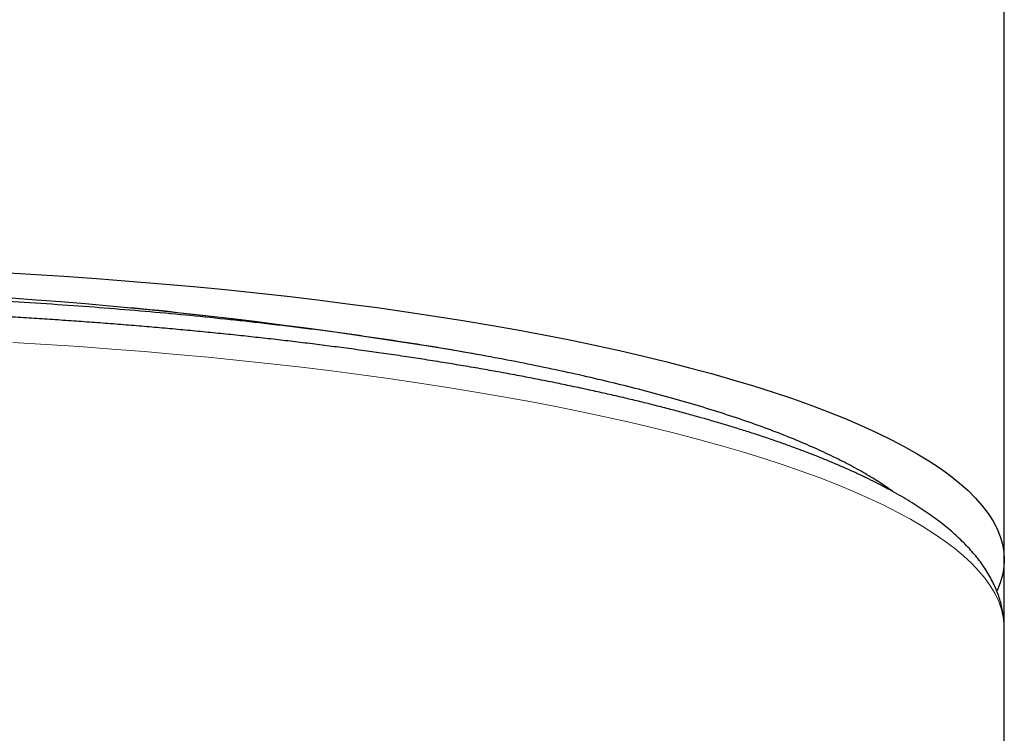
# Model space of a CAD drawing. Header units: millimetres. Extents: x 8 to 829, y 12 to 854.
# Tile 101 of 109: x 409 to 418, y 808 to 814. Entities that reach past the tile are written whole.
import ezdxf

# ---------------------------------------------------------------- set-up
doc = ezdxf.new("R2010")
doc.units = ezdxf.units.MM

msp = doc.modelspace()

# ---------------------------------------------------------------- linework, layer by layer
at = {"color": 7, "linetype": 'Continuous', "lineweight": 30}
for p, q in [((418.0071, 809.3631), (418.0071, 817.239)), ((418.0071, 808.754), (418.0071, 809.3631)), ((418.0071, 805.0271), (418.0071, 808.7297))]:
    msp.add_line(p, q, dxfattribs=at)
at = {"color": 7, "linetype": 'Continuous', "lineweight": 30, "flags": 128}
msp.add_lwpolyline([(408.8084, 811.9879), (409.1129, 811.9705), (409.4152, 811.9513), (409.7153, 811.9304), (410.0127, 811.9077), (410.3075, 811.8832), (410.5993, 811.857), (410.8879, 811.8291), (411.1732, 811.7995), (411.4549, 811.7683), (411.733, 811.7354), (412.0071, 811.7008), (412.277, 811.6647), (412.5427, 811.627), (412.8039, 811.5877), (413.0605, 811.5469), (413.3122, 811.5047), (413.5589, 811.4609), (413.8004, 811.4157), (414.0366, 811.3691), (414.2673, 811.3212), (414.4923, 811.2719), (414.7116, 811.2212), (414.9248, 811.1693), (415.1319, 811.1162), (415.3328, 811.0619), (415.5273, 811.0064), (415.7153, 810.9498), (415.8966, 810.892), (416.0711, 810.8333), (416.2387, 810.7735), (416.3994, 810.7128), (416.5529, 810.6511), (416.6991, 810.5886), (416.8381, 810.5252), (416.9696, 810.461), (417.0936, 810.3961), (417.21, 810.3305), (417.3188, 810.2642), (417.4197, 810.1972), (417.5129, 810.1298), (417.5982, 810.0617), (417.6755, 809.9932), (417.7448, 809.9243), (417.8061, 809.855), (417.8593, 809.7854), (417.9044, 809.7154), (417.9413, 809.6452), (417.9701, 809.5749), (417.9906, 809.5044), (418.0029, 809.4337), (418.0071, 809.3631), (418.0029, 809.2924), (417.9906, 809.2218), (417.9701, 809.1513), (417.9413, 809.0809), (417.9397, 809.0774)], dxfattribs=at)
at = {"color": 8, "linetype": 'Continuous', "lineweight": 0, "flags": 128}
msp.add_lwpolyline([(418.0071, 808.7297), (418.0059, 808.7674), (417.9974, 808.838), (417.9807, 808.9086), (417.9558, 808.9791), (417.9227, 809.0493), (417.8814, 809.1194), (417.832, 809.1892), (417.7745, 809.2586), (417.7089, 809.3278), (417.6353, 809.3965), (417.5537, 809.4647), (417.4642, 809.5324), (417.3669, 809.5996), (417.2618, 809.6662), (417.1489, 809.7322), (417.0285, 809.7975), (416.9004, 809.862), (416.765, 809.9257), (416.6221, 809.9887), (416.472, 810.0508), (416.3146, 810.1119), (416.1503, 810.1721), (415.9789, 810.2314), (415.8008, 810.2896), (415.6159, 810.3467), (415.4245, 810.4028), (415.2265, 810.4576), (415.0223, 810.5113), (414.8119, 810.5638), (414.5955, 810.615), (414.3731, 810.665), (414.1451, 810.7136), (413.9114, 810.7608), (413.6724, 810.8066), (413.4281, 810.8511), (413.1787, 810.894), (412.9244, 810.9355), (412.6653, 810.9755), (412.4017, 811.0139), (412.1337, 811.0508), (411.8615, 811.0861), (411.5853, 811.1198), (411.3053, 811.1518), (411.0216, 811.1822), (410.7345, 811.2109), (410.4441, 811.2378), (410.1508, 811.2631), (409.8545, 811.2866), (409.5557, 811.3084), (409.2544, 811.3284), (408.9509, 811.3467)], dxfattribs=at)
at = {"color": 7, "linetype": 'Continuous', "lineweight": 30}
msp.add_arc((406.0063, 769.589), 42.2631, 80.21224, 99.76913, dxfattribs=at)
at = {"color": 8, "linetype": 'Continuous', "lineweight": 0}
msp.add_arc((407.032, 781.0201), 30.7923, 81.86787, 84.41241, dxfattribs=at)
at = {"color": 7, "linetype": 'Continuous', "lineweight": 30}
for points, knots in [([(416.9843, 809.9869), (416.9731, 809.9953), (416.924, 810.0322), (416.8233, 810.0967), (416.6825, 810.1803), (416.528, 810.2627), (416.3611, 810.3438), (416.1782, 810.4253), (415.9787, 810.5067), (415.7619, 810.5881), (415.532, 810.6676), (415.2893, 810.7451), (415.0341, 810.8206), (414.7719, 810.8925), (414.5038, 810.961), (414.2308, 811.026), (413.9481, 811.0888), (413.6558, 811.1494), (413.3484, 811.2089), (413.0254, 811.267), (412.6867, 811.3234), (412.3391, 811.3771), (411.983, 811.4278), (411.6188, 811.4756), (411.2542, 811.5195), (410.8901, 811.5596), (410.5273, 811.5962), (410.1592, 811.6299), (409.7861, 811.6607), (409.4009, 811.6892), (409.0037, 811.7151), (408.5947, 811.7381), (408.1823, 811.7578), (407.7669, 811.774), (407.3492, 811.7868), (406.9377, 811.7959), (406.533, 811.8017), (406.1357, 811.8042), (405.7382, 811.8037), (405.3411, 811.8), (404.9367, 811.7932), (404.5257, 811.7829), (404.1087, 811.769), (403.6943, 811.7516), (403.2829, 811.7308), (402.8753, 811.7067), (402.4795, 811.6797), (402.0958, 811.6502), (401.7244, 811.6183), (401.3581, 811.5836), (400.9974, 811.5461), (400.6355, 811.5049), (400.2733, 811.46), (399.9117, 811.4113), (399.5584, 811.3596), (399.2137, 811.305), (398.8781, 811.2476), (398.5583, 811.1886), (398.2541, 811.1283), (397.9652, 811.0669), (397.6858, 811.0033), (397.4164, 810.9375), (397.1521, 810.8684), (396.8938, 810.7957), (396.6427, 810.7195), (396.4042, 810.6413), (396.1787, 810.5612), (395.9663, 810.4793), (395.7712, 810.3973), (395.5927, 810.3154), (395.4302, 810.2338), (395.2805, 810.1509), (395.1433, 810.0674), (395.0629, 810.011), (395.023, 809.983)], [0, 0, 0, 0, 0.004001, 0.017613, 0.031226, 0.044838, 0.05845, 0.072063, 0.0865, 0.100937, 0.115374, 0.129812, 0.144249, 0.158686, 0.172299, 0.185911, 0.199523, 0.213136, 0.226748, 0.241185, 0.255623, 0.27006, 0.284497, 0.298934, 0.313372, 0.326984, 0.340596, 0.354209, 0.367821, 0.381433, 0.395871, 0.410308, 0.424745, 0.439182, 0.45362, 0.468057, 0.481669, 0.495281, 0.508894, 0.522506, 0.536119, 0.550556, 0.564993, 0.57943, 0.593868, 0.608305, 0.622742, 0.636354, 0.649967, 0.663579, 0.677191, 0.690804, 0.705241, 0.719678, 0.734116, 0.748553, 0.76299, 0.777427, 0.79104, 0.804652, 0.818264, 0.831877, 0.845489, 0.859926, 0.874364, 0.888801, 0.903238, 0.917675, 0.932113, 0.945725, 0.959337, 0.97295, 0.986562, 1, 1, 1, 1]), ([(418.0068, 808.7299), (418.0066, 808.746), (418.0063, 808.7817), (418.0012, 808.8372), (417.9921, 808.8963), (417.979, 808.9556), (417.9617, 809.0151), (417.9402, 809.0747), (417.9142, 809.1346), (417.8837, 809.1947), (417.8484, 809.255), (417.8096, 809.3133), (417.7679, 809.3696), (417.7237, 809.4236), (417.6756, 809.4772), (417.6238, 809.5302), (417.5684, 809.5827), (417.5094, 809.6345), (417.4469, 809.6856), (417.3811, 809.7359), (417.312, 809.7855), (417.2398, 809.8343), (417.1645, 809.8823), (417.0861, 809.9296), (417.0047, 809.9761), (416.9204, 810.022), (416.8331, 810.0672), (416.7429, 810.1117), (416.6499, 810.1557), (416.554, 810.1989), (416.4552, 810.2416), (416.3536, 810.2837), (416.2492, 810.3252), (416.1421, 810.3661), (416.0322, 810.4065), (415.9195, 810.4463), (415.8042, 810.4855), (415.6862, 810.5242), (415.5655, 810.5623), (415.4421, 810.5998), (415.3162, 810.6368), (415.1877, 810.6732), (415.0567, 810.709), (414.9231, 810.7443), (414.7871, 810.779), (414.6486, 810.8131), (414.5077, 810.8466), (414.3644, 810.8795), (414.2133, 810.9131), (414.0596, 810.946), (413.8978, 810.9794), (413.7393, 811.0109), (413.5725, 811.0429), (413.4093, 811.0731), (413.2378, 811.1037), (413.0701, 811.1324), (412.8941, 811.1615), (412.722, 811.1889), (412.5416, 811.2165), (412.3655, 811.2424), (412.1809, 811.2685), (412.0008, 811.2929), (411.8189, 811.3166), (411.6419, 811.3387), (411.4634, 811.3602), (411.2833, 811.3809), (411.1017, 811.4009), (410.9187, 811.4203), (410.7343, 811.4389), (410.5486, 811.4568), (410.3616, 811.4739), (410.1734, 811.4904), (409.984, 811.5061), (409.7936, 811.521), (409.6021, 811.5353), (409.4097, 811.5487), (409.2163, 811.5615), (409.0221, 811.5734), (408.8272, 811.5847), (408.6315, 811.5951), (408.4353, 811.6048), (408.2386, 811.6138), (408.0414, 811.6219), (407.844, 811.6293), (407.6466, 811.636), (407.4493, 811.6418), (407.2525, 811.6469), (407.0571, 811.6512), (406.8642, 811.6548), (406.6778, 811.6575), (406.5082, 811.6593), (406.3605, 811.6605), (406.1972, 811.6614), (406.0817, 811.6616), (406.0071, 811.6617)], [0, 0, 0, 0, 0.007906, 0.01757, 0.027339, 0.037252, 0.047349, 0.057667, 0.068243, 0.079108, 0.090286, 0.101792, 0.112391, 0.123171, 0.134109, 0.145175, 0.156343, 0.167582, 0.17887, 0.190185, 0.20151, 0.212831, 0.224139, 0.235429, 0.246699, 0.257946, 0.269171, 0.280372, 0.291551, 0.302709, 0.313847, 0.324965, 0.336064, 0.347147, 0.358214, 0.369267, 0.380305, 0.391331, 0.402345, 0.413348, 0.424341, 0.435324, 0.446299, 0.457265, 0.468223, 0.479175, 0.490119, 0.501058, 0.51199, 0.524163, 0.535084, 0.547235, 0.558146, 0.57028, 0.581183, 0.593304, 0.604199, 0.616312, 0.6272, 0.639309, 0.650191, 0.662301, 0.673176, 0.68405, 0.694921, 0.705789, 0.716655, 0.727518, 0.738379, 0.749237, 0.760092, 0.770944, 0.781793, 0.792639, 0.803481, 0.814319, 0.825153, 0.835981, 0.846804, 0.85762, 0.868428, 0.879225, 0.890009, 0.900775, 0.911519, 0.92223, 0.932893, 0.943479, 0.953932, 0.964117, 0.973629, 0.98135, 0.98796, 1, 1, 1, 1])]:
    msp.add_open_spline(points, degree=3, knots=knots, dxfattribs=at)

doc.saveas('drawing.dxf')
